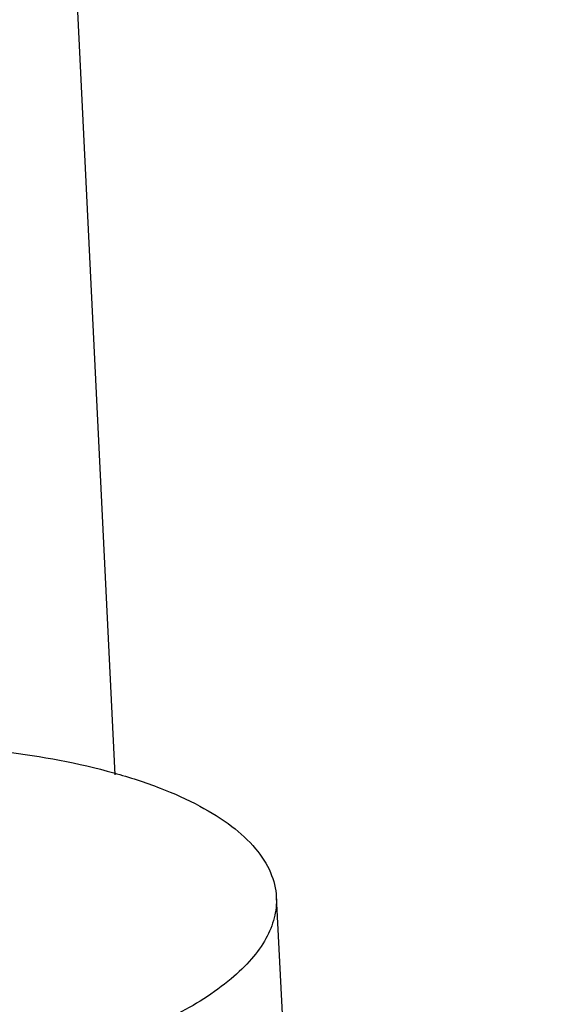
# Model space of a CAD drawing. Header units: millimetres. Extents: x -24622 to 2009, y -1603 to 2074.
# Tile 241 of 256: x 1611 to 1617, y 1044 to 1055. Entities that reach past the tile are written whole.
import ezdxf

# ---------------------------------------------------------------- set-up
doc = ezdxf.new("R2010")
doc.units = ezdxf.units.MM
doc.layers.add('02___PRT_ALL_AXES', color=7, linetype='Continuous')

msp = doc.modelspace()

# ---------------------------------------------------------------- linework, layer by layer
at = {"layer": '02___PRT_ALL_AXES', "color": 7, "linetype": 'Continuous'}
for p, q in [((1611.25, 1066.25), (1612.217, 1046.515)), ((1614.037, 1045.136), (1617.192, 980.788))]:
    msp.add_line(p, q, dxfattribs=at)
for points, start_tangent, end_tangent in [([(1610.975, 1046.776), (1612.206, 1046.537), (1612.729, 1046.365), (1613.175, 1046.162), (1613.536, 1045.933), (1613.803, 1045.682), (1613.971, 1045.414), (1614.037, 1045.136)], (0.992527, -0.122029), (0.04918, -0.99879)), ([(1614.037, 1045.136), (1614.013, 1044.903), (1613.92, 1044.67), (1613.757, 1044.44), (1613.529, 1044.217), (1612.888, 1043.801), (1612.03, 1043.446)], (0.04918, -0.99879), (-0.948491, -0.316804)), ([(1604.049, 1044.646), (1604.109, 1044.381), (1604.261, 1044.126), (1604.504, 1043.886), (1604.831, 1043.664), (1605.715, 1043.293), (1606.847, 1043.042), (1608.143, 1042.928), (1609.507, 1042.961), (1610.835, 1043.138), (1612.03, 1043.446)], (0.04918, -0.99879), (0.948491, 0.316804))]:
    msp.add_spline(points, degree=3, dxfattribs=dict(at, start_tangent=start_tangent, end_tangent=end_tangent))

doc.saveas('drawing.dxf')
